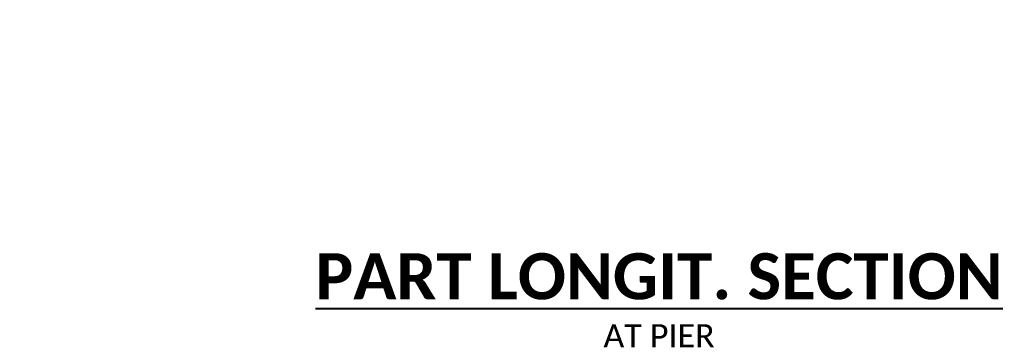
# Model space of a CAD drawing. Extents: x 12612 to 15065, y 19774 to 20110.
# Tile 5 of 8: x 12810 to 12896, y 19980 to 20008. Entities that reach past the tile are written whole.
import ezdxf
from ezdxf.enums import TextEntityAlignment as Align

# ---------------------------------------------------------------- set-up
doc = ezdxf.new("R2010")
doc.units = 0
doc.header["$MEASUREMENT"] = 0
for name, color, linetype, lineweight in [('B_ANNO', 7, 'Continuous', 18), ('B_ANNO_TEXT', 7, 'Continuous', 18), ('B_ANNO_TEXT_TITLE', 7, 'Continuous', 40)]:
    doc.layers.add(name, color=color, linetype=linetype, lineweight=lineweight)
doc.styles.add('Annotative', font='calibri.ttf', dxfattribs={"height": 0.0625})
doc.styles.add('Title', font='calibrib.ttf', dxfattribs={"height": 0.125})

# ---------------------------------------------------------------- blocks, each defined once
blk = doc.blocks.new('*U85')
at = {"layer": 'B_ANNO', "style": 'Annotative'}
blk.add_attdef('SBAR3', text='', height=2, dxfattribs=at).set_placement((228.7912, 283.2969, 0.8422), align=Align.TOP_LEFT)
for tag, p in [('SBAR1', (283.3539, 273.5585)), ('SBAR2', (279.7105, 265.5033, 0.8422))]:
    blk.add_attdef(tag, p, '', height=2, dxfattribs=at)
for tag, p in [('DIA1', (245.8191, 238.4317)), ('DIA2', (260.6439, 238.4317))]:
    blk.add_attdef(tag, text='', height=2, dxfattribs=at).set_placement(p, align=Align.BOTTOM_CENTER)
at = {"layer": 'B_ANNO_TEXT', "insert": (253.1434, 206.479, 0.8422), "char_height": 2, "width": 64.460364, "attachment_point": 5, "style": 'Annotative'}
blk.add_mtext('AT PIER', dxfattribs=at)
at = {"layer": 'B_ANNO_TEXT_TITLE', "insert": (253.1434, 211.6126, 0.8422), "char_height": 3.999996, "width": 64.460364, "attachment_point": 5, "style": 'Title'}
blk.add_mtext('{\\LPART LONGIT. SECTION}', dxfattribs=at)

msp = doc.modelspace()

# ---------------------------------------------------------------- block references
msp.add_blockref('*U85', (12612.467, 19774.225, -0.842))

doc.saveas('drawing.dxf')
